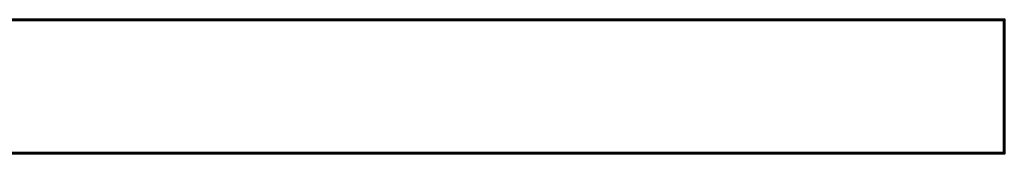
# Model space of a CAD drawing. Header units: millimetres. Extents: x -1875 to 2125, y -75 to 226.
# Tile 172 of 172: x 1014 to 2125, y -75 to 75. Entities that reach past the tile are written whole.
import ezdxf

# ---------------------------------------------------------------- set-up
doc = ezdxf.new("R2010")
doc.units = ezdxf.units.MM
doc.layers.add('A-WALL', color=113, linetype='Continuous', lineweight=60)

msp = doc.modelspace()

# ---------------------------------------------------------------- meshes
at = {"layer": 'A-WALL'}
mesh = msp.add_polyface(dxfattribs=at)
corners = [(-1875, 75), (-1875, 75, 3000), (2125, 75, 3000), (2125, 75)]
mesh.append_faces([[corners[k] for k in face] for face in [(2, 3, 0, 1)]])
mesh = msp.add_polyface(dxfattribs=at)
corners = [(2125, -75), (-1875, -75), (-1875, 75), (2125, 75)]
mesh.append_faces([[corners[k] for k in face] for face in [(0, 1, 2, 3)]])
mesh = msp.add_polyface(dxfattribs=at)
corners = [(-1875, -75, 3000), (2125, -75, 3000), (2125, 75, 3000), (-1875, 75, 3000)]
mesh.append_faces([[corners[k] for k in face] for face in [(0, 1, 2, 3)]])
mesh = msp.add_polyface(dxfattribs=at)
corners = [(2125, -75, 3000), (2125, -75), (2125, 75), (2125, 75, 3000)]
mesh.append_faces([[corners[k] for k in face] for face in [(0, 1, 2, 3)]])
mesh = msp.add_polyface(dxfattribs=at)
corners = [(-1875, -75), (2125, -75), (2125, -75, 3000), (-1875, -75, 3000)]
mesh.append_faces([[corners[k] for k in face] for face in [(3, 0, 1, 2)]])

doc.saveas('drawing.dxf')
